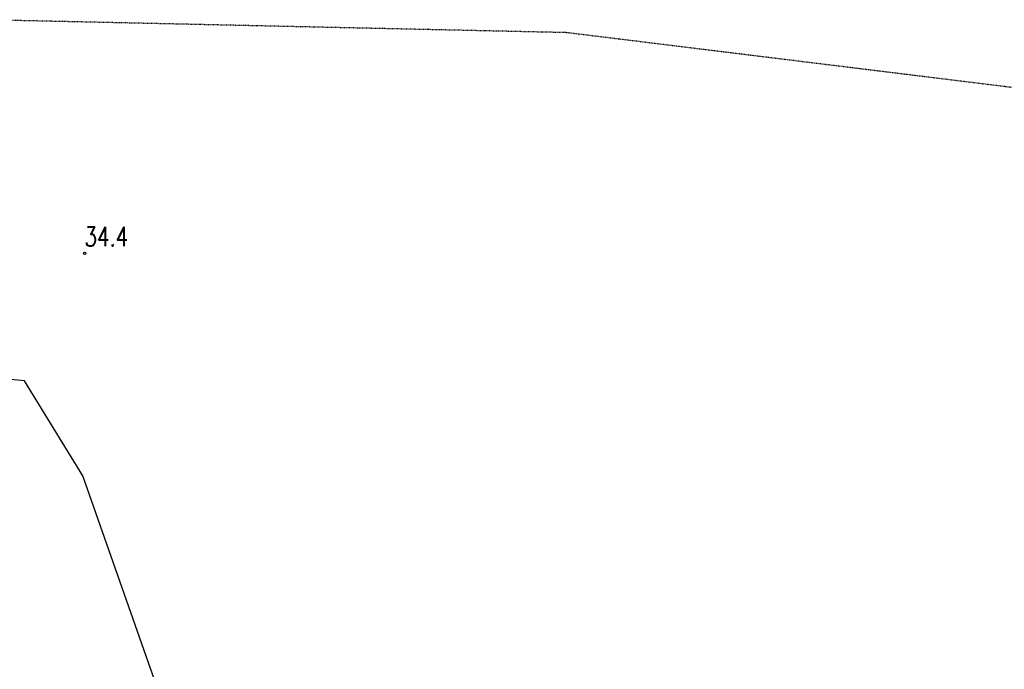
# Model space of a CAD drawing. Header units: millimetres. Extents: x 6197 to 108098, y 4257 to 29730.
# Tile 128 of 148: x 26323 to 27083, y 28321 to 28822. Entities that reach past the tile are written whole.
import ezdxf
from ezdxf.enums import TextEntityAlignment as Align

# ---------------------------------------------------------------- set-up
doc = ezdxf.new("R2010")
doc.units = ezdxf.units.MM
doc.linetypes.add('2', pattern=[1, 0.5, -0.5])
for name, color, linetype in [('pikieta_naturalna', 7, 'Continuous'), ('pikieta_naturalna-Atr2', 7, 'Continuous'), ('przewod_wodociagowy', 7, 'Continuous'), ('Zakres', 7, 'Continuous')]:
    doc.layers.add(name, color=color, linetype=linetype)
doc.styles.add('STYL_ARIAL', font='simplex', dxfattribs={"width": 0.75, "oblique": 0.1})

# ---------------------------------------------------------------- blocks, each defined once
blk = doc.blocks.new('PW01')
at = {"color": 7}
blk.add_polyline3d([(0.045, 0, 0), (0.0318, -0.0318, 0), (0, -0.045, 0), (-0.0318, -0.0318, 0), (-0.045, 0, 0), (-0.0318, 0.0318, 0), (0, 0.045, 0), (0.0318, 0.0318, 0), (0.045, 0, 0)], dxfattribs=at)

msp = doc.modelspace()

# ---------------------------------------------------------------- linework, layer by layer
at = {"layer": 'przewod_wodociagowy', "color": 5}
msp.add_polyline3d([(26473.848, 28178.222, 0), (26465.848, 28201.022, 0), (26371.648, 28469.822, 0), (26326.648, 28543.222, 0), (25891.248, 28585.022, 0), (25787.248, 28578.622, 0)], dxfattribs=at)
at = {"layer": 'Zakres', "color": 5, "linetype": '2'}
msp.add_polyline3d([(28184.626, 28634.568, 0), (26798.958, 28805.136, 0), (26744.648, 28811.822, 0), (26290.624, 28821.812, 0)], dxfattribs=at)

# ---------------------------------------------------------------- block references
at = {"layer": 'pikieta_naturalna', "color": 7, "xscale": 20, "yscale": 20, "zscale": 20}
msp.add_blockref('PW01', (26372.848, 28641.622), dxfattribs=at)

# ---------------------------------------------------------------- texts
at = {"layer": 'pikieta_naturalna-Atr2', "color": 7, "style": 'STYL_ARIAL', "width": 0.75}
msp.add_text('34.4', height=15, dxfattribs=at).set_placement((26372.848, 28642.456), align=Align.BOTTOM_LEFT)

doc.saveas('drawing.dxf')
